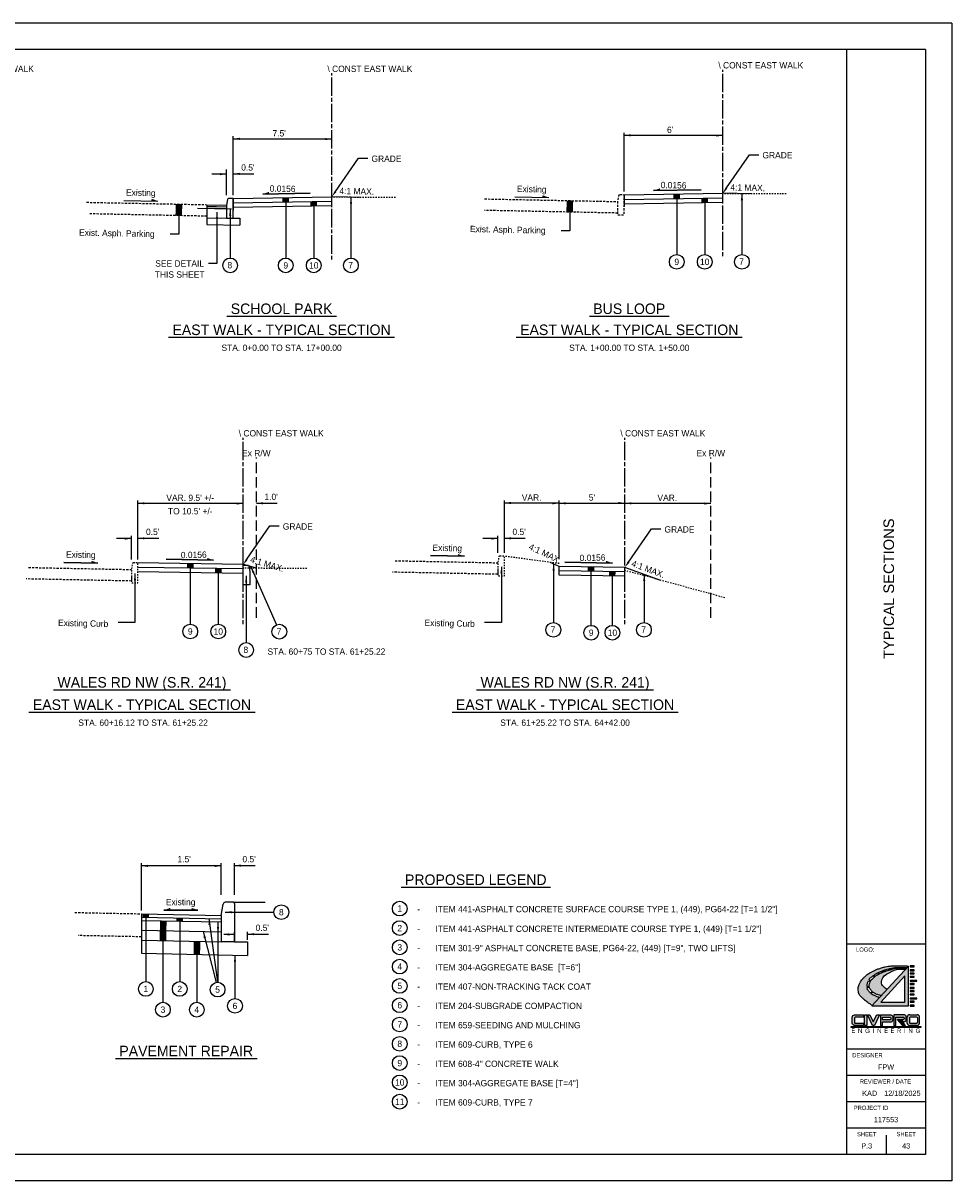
# Model space of a CAD drawing. Header units: feet. Extents: x 5 to 141, y 120 to 208.
# Tile 2 of 2: x 70 to 141, y 120 to 208. Entities that reach past the tile are written whole.
import ezdxf
from ezdxf.enums import TextEntityAlignment as Align

# ---------------------------------------------------------------- set-up
doc = ezdxf.new("R2010")
doc.units = ezdxf.units.FT
doc.header["$MEASUREMENT"] = 0
for name, pattern in [('CL', [2, 0.3, -0.15, 1.4, -0.15]), ('esmtgenex', [1.1, 0.8, -0.3]), ('OhDOT_USTN1', [0.055, 0.014, -0.041]), ('OhDOT_USTN2', [0.11, 0.069, -0.041]), ('OhDOT_USTN3', [0.22, 0.165, -0.055])]:
    doc.linetypes.add(name, pattern=pattern)
for name, color, linetype in [('CM_P_Finished_Grade_Seeded', 3, 'Continuous'), ('CM_P_Pavt_Base1', 1, 'Continuous'), ('GE_P_CL', 7, 'CL'), ('PV_X_Curb', 120, 'OhDOT_USTN1'), ('RW_X_Esmt_General', 6, 'esmtgenex'), ('SH_Border', 7, 'Continuous'), ('SH_Data', 7, 'Continuous'), ('SH_Text', 7, 'Continuous'), ('SHT_LOGO_BLACK', 7, 'Continuous'), ('SHT_LOGO_BLUE', 160, 'Continuous'), ('SHT_LOGO_GREY', 9, 'Continuous'), ('TX_P_Misc', 7, 'Continuous'), ('XS_X_Ground_Line', 3, 'OhDOT_USTN2'), ('XS_X_Pavt', 133, 'OhDOT_USTN3')]:
    doc.layers.add(name, color=color, linetype=linetype)
doc.styles.add('OHDOTSymbols', font='arial.ttf')
doc.styles.add('OWNER', font='GOTHIC.TTF', dxfattribs={"height": 0.104167})
doc.styles.add('Slanted-Normal', font='font31.shx', dxfattribs={"height": 0.12})
doc.styles.add('Straight-Normal', font='font30.shx', dxfattribs={"height": 0.1})
doc.styles.add('Straight-Sub Title', font='font30.shx', dxfattribs={"height": 0.17})

msp = doc.modelspace()

# ---------------------------------------------------------------- hatches: boundary and pattern name
at = {"layer": 'SHT_LOGO_BLACK', "linetype": 'Continuous'}
h = msp.add_hatch(color=256, dxfattribs=at)
h.dxf.hatch_style = 1
h.paths.add_polyline_path([(134.512, 134.164, -0.010054), (134.492, 134.182), (134.619, 134.316, 0.003974), (134.637, 134.301, 0.040776), (134.662, 134.283, 0.006066), (134.838, 134.18, 0.061249), (135.041, 134.096, 0.038297), (135.278, 134.049), (135.708, 134.514), (135.554, 134.606), (135.488, 134.689), (135.36, 134.809), (135.314, 134.892), (135.285, 134.979), (135.289, 135.087), (135.31, 135.232), (135.376, 135.381), (135.501, 135.53), (135.67, 135.662), (135.857, 135.77), (136.085, 135.89), (136.267, 135.969), (136.416, 136.014), (136.66, 136.056), (137.004, 136.056), (137.132, 136.053), (137.196, 136.122, -0.000418), (137.016, 136.123, -0.000949), (136.919, 136.124, -0.000351), (136.642, 136.126, 0.00107), (136.551, 136.127, 0.017555), (136.438, 136.124, 0.017743), (136.327, 136.113, 0.003592), (136.314, 136.111), (136.3, 136.173, -0.03869), (136.332, 136.175, -0.000239), (136.355, 136.175, 0.000026), (136.56, 136.175, 0.000048), (136.867, 136.175, 0.000037), (137.245, 136.176), (137.346, 136.285, 0.003624), (137.052, 136.301, 0.007413), (136.908, 136.306, 0.000904), (136.434, 136.313, 0.00451), (136.339, 136.314, 0.019073), (136.08, 136.303, 0.017331), (135.797, 136.27, 0.019514), (135.57, 136.227, 0.015338), (135.286, 136.152, 0.012204), (135.012, 136.063, 0.017423), (134.825, 135.99, 0.014015), (134.691, 135.928, 0.009535), (134.5, 135.827, 0.020378), (134.281, 135.695, 0.02598), (134.119, 135.576, 0.027565), (134.009, 135.475, 0.018891), (133.864, 135.314, 0.020789), (133.745, 135.16, 0.020828), (133.639, 134.997, 0.034599), (133.58, 134.877, 0.032145), (133.533, 134.741, 0.062269), (133.509, 134.566, 0.050433), (133.527, 134.348, 0.025118), (133.563, 134.198, 0.057831), (133.589, 134.137, 0.025804), (133.644, 134.051, 0.04348), (133.683, 134.006, 0.002738), (133.753, 133.937, 0.002118), (133.845, 133.85, 0.001598), (133.995, 133.709, 0.006576), (134.032, 133.675, 0.02396), (134.044, 133.666, 0.001113), (134.306, 133.476, 0.009085), (134.406, 133.407, 0.004888), (134.58, 133.294), (135.145, 133.904, -0.03184), (135.027, 133.921, -0.071165), (134.907, 133.964, -0.016789), (134.81, 134.019, 0.028454), (134.752, 134.05, 0.050722), (134.654, 134.085, -0.071433), (134.585, 134.112, -0.049376)])
h.paths.add_polyline_path([(134.455, 134.22, -0.010823), (134.437, 134.242, -0.001747), (134.383, 134.307, 0.001596), (134.325, 134.378, 0.003876), (134.268, 134.446, -0.006206), (134.232, 134.489, -0.097322), (134.215, 134.522, -0.038974), (134.195, 134.613, -0.011737), (134.191, 134.653), (134.361, 134.67, 0.028633), (134.385, 134.598, 0.056422), (134.417, 134.539, 0.018655), (134.467, 134.472, 0.019312), (134.521, 134.411, 0.013666), (134.577, 134.354, 0.001157), (134.582, 134.35)], flags=16)
h.paths.add_polyline_path([(134.348, 134.734), (134.188, 134.728, -0.015908), (134.189, 134.773, -0.022838), (134.199, 134.86, -0.018474), (134.22, 134.965, -0.026037), (134.251, 135.072, -0.016666), (134.288, 135.165), (134.443, 135.119, 0.001651), (134.435, 135.102, 0.015544), (134.394, 135.012, 0.016487), (134.362, 134.925, 0.075188), (134.343, 134.818, 0.042887)], flags=16)
h.paths.add_polyline_path([(134.471, 135.172), (134.317, 135.228, -0.024038), (134.362, 135.308, -0.06415), (134.406, 135.361, -0.021969), (134.469, 135.415, -0.008749), (134.634, 135.54, -0.000355), (134.649, 135.55), (134.736, 135.441, 0.002531), (134.655, 135.371, 0.006928), (134.536, 135.265, 0.028635), (134.508, 135.237, 0.053806), (134.493, 135.215, 0.004266)], flags=16)
h.paths.add_polyline_path([(134.766, 135.466), (134.679, 135.572, -0.00319), (134.807, 135.663, -0.013578), (134.863, 135.701, -0.029845), (134.978, 135.763, -0.004092), (135.018, 135.781), (135.08, 135.674, 0.013659), (134.936, 135.593, 0.029225), (134.845, 135.53, 0.009297), (134.786, 135.483, 0.000639)], flags=16)
h.paths.add_polyline_path([(135.114, 135.692), (135.053, 135.797, -0.011307), (135.166, 135.843, -0.010591), (135.257, 135.875, 0.011749), (135.339, 135.905, 0.016183), (135.393, 135.928), (135.43, 135.837, 0.017905), (135.297, 135.782, 0.011223)], flags=16)
h.paths.add_polyline_path([(135.463, 135.85), (135.428, 135.944, 0.010824), (135.462, 135.963, -0.05835), (135.543, 135.997, -0.01154), (135.633, 136.021, -0.00345), (135.813, 136.064), (135.844, 135.971, 0.012845), (135.671, 135.922, 0.008036), (135.561, 135.885, 0.004709)], flags=16)
h.paths.add_polyline_path([(135.882, 135.982), (135.855, 136.074, -0.000481), (135.974, 136.1, 0.000864), (136.029, 136.112, 0.00468), (136.115, 136.133, -0.004072), (136.213, 136.156, -0.008774), (136.26, 136.166), (136.275, 136.104, 0.005656), (136.253, 136.099, 0.0202), (136.183, 136.081, 0.019573), (136.093, 136.05, -0.017067), (135.989, 136.013, -0.007865)], flags=16)
h = msp.add_hatch(color=256, dxfattribs=at)
h.dxf.hatch_style = 1
h.paths.add_polyline_path([(137.472, 133.245), (137.778, 133.245), (137.778, 133.303), (137.472, 133.303)])
h.paths.add_polyline_path([(137.472, 133.607), (137.472, 133.548), (137.778, 133.548), (137.778, 133.607)])
h.paths.add_polyline_path([(137.961, 133.795), (137.961, 133.854), (137.472, 133.854), (137.467, 133.795)])
h.paths.add_polyline_path([(137.472, 134.157), (137.472, 134.098), (137.778, 134.098), (137.778, 134.157)])
h.paths.add_polyline_path([(137.472, 134.344), (137.778, 134.344), (137.778, 134.402), (137.472, 134.402)])
h.paths.add_polyline_path([(137.472, 134.649), (137.472, 134.59), (137.778, 134.59), (137.778, 134.649)])
h.paths.add_polyline_path([(137.472, 134.953), (137.472, 134.894), (137.778, 134.894), (137.778, 134.953)])
h.paths.add_polyline_path([(137.961, 135.141), (137.961, 135.2), (137.472, 135.2), (137.467, 135.141)])
h.paths.add_polyline_path([(137.778, 135.445), (137.778, 135.504), (137.472, 135.504), (137.472, 135.445)])
h.paths.add_polyline_path([(137.472, 135.748), (137.472, 135.69), (137.778, 135.69), (137.778, 135.748)])
h.paths.add_polyline_path([(137.778, 135.935), (137.778, 135.994), (137.472, 135.994), (137.472, 135.935)])
h.paths.add_polyline_path([(137.778, 136.238), (137.778, 136.297), (137.472, 136.297), (137.472, 136.238)])
at = {"layer": 'SHT_LOGO_BLUE'}
h = msp.add_hatch(color=256, dxfattribs=at)
h.dxf.hatch_style = 1
h.paths.add_polyline_path([(133.228, 132.337, -0.44246), (133.288, 132.403), (133.92, 132.403), (133.92, 132.574), (133.244, 132.574, 0.436831), (133.059, 132.403), (133.059, 131.946, 0.355742), (133.28, 131.766), (133.911, 131.766), (133.911, 131.935), (133.296, 131.935, -0.466077), (133.228, 131.992)])
h.paths.add_polyline_path([(134.159, 132.577), (133.985, 132.577), (133.985, 131.763), (134.159, 131.769)])
h.paths.add_polyline_path([(134.599, 131.767), (134.746, 131.767), (135.127, 132.577), (134.938, 132.577), (134.664, 132.038), (134.405, 132.575), (134.211, 132.575)])
h.paths.add_polyline_path([(135.355, 132.035), (135.976, 132.035, 0.384335), (136.145, 132.186), (136.147, 132.435, 0.413942), (136.007, 132.575), (135.212, 132.575), (135.212, 131.764), (135.355, 131.764)])
h.paths.add_polyline_path([(135.363, 132.206), (135.363, 132.402), (135.941, 132.402, -0.363757), (135.994, 132.356, -0.087868), (135.994, 132.259, -0.553906), (135.936, 132.206)], flags=16)
h.paths.add_polyline_path([(136.968, 132.234), (136.791, 132.234), (136.941, 132.052), (137, 132.052, 0.37317), (137.171, 132.2), (137.171, 132.422, 0.37162), (137.04, 132.573), (136.217, 132.573), (136.217, 131.768), (136.386, 131.768), (136.386, 132.401), (136.949, 132.401, -0.38138), (136.998, 132.357), (136.998, 132.277, -0.307867)])
h.paths.add_polyline_path([(137.429, 132.574, 0.436831), (137.244, 132.403), (137.244, 131.946, 0.355742), (137.465, 131.766), (137.957, 131.766, 0.355742), (138.178, 131.946), (138.178, 132.403, 0.436831), (137.993, 132.574)])
h.paths.add_polyline_path([(137.949, 132.403, -0.386521), (138.009, 132.349), (138.009, 132.008, -0.436448), (137.947, 131.935), (137.481, 131.935, -0.466076), (137.413, 131.992), (137.413, 132.337, -0.44246), (137.473, 132.403)], flags=16)
h = msp.add_hatch(color=256, dxfattribs=at)
h.dxf.hatch_style = 1
h.paths.add_polyline_path([(136.737, 132.234), (136.619, 132.234), (137.013, 131.768), (137.11, 131.768)])
at = {"layer": 'SHT_LOGO_GREY'}
h = msp.add_hatch(color=256, dxfattribs=at)
h.dxf.hatch_style = 1
h.paths.add_polyline_path([(137.346, 136.285), (134.54, 133.251), (137.346, 133.251)])
h.paths.add_polyline_path([(135.234, 133.549), (137.048, 135.539), (137.048, 133.549)], flags=16)
h = msp.add_hatch(color=256, dxfattribs=at)
h.dxf.hatch_style = 1
h.paths.add_polyline_path([(136.604, 132.234), (136.486, 132.234), (136.879, 131.768), (136.977, 131.768)])

# ---------------------------------------------------------------- linework, layer by layer
for p, q in [((86.017, 194.63), (86.017, 193.755)), ((93.517, 194.421), (93.517, 194.755)), ((115.726, 194.898), (115.726, 194.023)), ((123.226, 194.69), (123.226, 195.023)), ((123.226, 194.357), (123.226, 194.69)), ((93.517, 194.088), (93.517, 194.421)), ((84.788, 189.694), (84.142, 189.694)), ((86.781, 166.468), (86.781, 166.802)), ((86.781, 166.135), (86.781, 166.468)), ((110.781, 166.327), (110.781, 166.66)), ((110.781, 165.993), (110.781, 166.327)), ((115.781, 166.249), (115.781, 166.582)), ((115.781, 165.915), (115.781, 166.249)), ((85.11, 140.136), (85.254, 140.996)), ((86.072, 141.136), (85.418, 141.136)), ((86.11, 141.036), (86.072, 141.136)), ((86.072, 141.136), (88.459, 141.136)), ((86.11, 141.036), (86.11, 138.135)), ((85.11, 140.136), (85.11, 139.136)), ((86.11, 138.135), (85.11, 138.135))]:
    msp.add_line(p, q)
at = {"flags": 128}
for points in [[(85.671, 194.63, 0.36663), (85.589, 194.56), (85.517, 194.13), (85.517, 193.13), (86.017, 193.13), (86.017, 194.63)], [(87.127, 166.768, -0.36663), (87.209, 166.698), (87.281, 166.268), (87.281, 165.268), (86.781, 165.268), (86.781, 166.768)]]:
    msp.add_lwpolyline(points, format="xyb", close=True, dxfattribs=at)
msp.add_arc((85.418, 140.969), 0.167, 90, 170.53771)
at = {"layer": 'CM_P_Finished_Grade_Seeded'}
for points in [[(95.735, 194.717), (93.517, 194.755)], [(125.443, 194.986), (123.226, 195.023)], [(87.781, 166.518), (86.793, 166.799)], [(110.781, 166.66), (110.107, 166.971)], [(118.505, 165.596), (115.781, 166.582)]]:
    msp.add_lwpolyline(points, dxfattribs=at)
at = {"layer": 'CM_P_Pavt_Base1'}
for p, q in [((86.036, 194.63), (93.517, 194.755)), ((115.726, 194.565), (123.226, 194.69)), ((115.745, 194.899), (123.226, 195.023)), ((84.017, 194.16), (85.517, 194.13)), ((84.017, 194.16), (84.017, 192.659)), ((84.017, 194.035), (85.514, 194.005)), ((84.017, 193.91), (85.512, 193.88)), ((85.517, 193.63), (85.517, 193.13)), ((86.017, 194.296), (93.517, 194.421)), ((86.017, 193.963), (93.517, 194.088)), ((115.726, 194.232), (123.226, 194.357)), ((84.017, 193.16), (85.517, 193.13)), ((86.017, 193.13), (86.517, 193.13)), ((86.517, 193.13), (86.517, 192.609)), ((84.017, 192.659), (86.517, 192.609)), ((86.781, 166.802), (78.781, 166.927)), ((86.781, 166.468), (78.781, 166.593)), ((115.781, 166.582), (110.781, 166.66)), ((115.781, 166.249), (110.781, 166.327)), ((86.781, 166.135), (78.781, 166.26)), ((115.781, 165.915), (110.781, 165.993)), ((79.047, 140.257), (85.11, 140.136)), ((79.047, 140.257), (79.047, 137.256)), ((79.047, 140.007), (85.105, 139.886)), ((79.047, 139.757), (85.1, 139.636)), ((85.11, 139.136), (85.11, 138.135)), ((79.047, 139.007), (85.11, 138.886)), ((79.047, 138.257), (85.11, 138.135)), ((86.11, 138.135), (87.11, 138.115)), ((87.11, 138.115), (87.11, 137.095)), ((79.047, 137.256), (87.11, 137.095))]:
    msp.add_line(p, q, dxfattribs=at)
at = {"layer": 'GE_P_CL'}
for p, q in [((123.226, 190.252), (123.226, 204.414)), ((93.517, 189.983), (93.517, 204.145)), ((86.781, 162.28), (86.781, 176.442)), ((115.781, 162.28), (115.781, 176.442))]:
    msp.add_line(p, q, dxfattribs=at)
at = {"layer": 'PV_X_Curb', "flags": 128}
for points in [[(106.282, 167.44, 0.36663), (106.2, 167.37), (106.128, 166.94), (106.128, 165.94), (106.628, 165.94), (106.628, 167.44)], [(78.434, 166.927, 0.36663), (78.352, 166.857), (78.281, 166.427), (78.281, 165.427), (78.781, 165.427), (78.781, 166.927)]]:
    msp.add_lwpolyline(points, format="xyb", close=True, dxfattribs=at)
at = {"layer": 'RW_X_Esmt_General'}
for p, q in [((87.781, 162.76), (87.781, 174.949)), ((122.317, 162.76), (122.317, 174.949))]:
    msp.add_line(p, q, dxfattribs=at)
at = {"layer": 'SH_Border'}
for p, q in [((140.631, 207.959), (4.631, 207.959)), ((140.631, 207.959), (140.631, 119.959)), ((138.631, 205.959), (6.631, 205.959)), ((132.631, 205.959), (132.631, 121.959)), ((138.631, 205.959), (138.631, 121.959)), ((138.631, 137.959), (132.631, 137.959)), ((138.631, 129.959), (132.631, 129.959)), ((138.631, 127.959), (132.631, 127.959)), ((138.631, 125.959), (132.631, 125.959)), ((138.631, 123.959), (132.631, 123.959)), ((135.631, 123.441), (135.631, 121.959)), ((138.631, 121.959), (6.631, 121.959)), ((140.631, 119.959), (4.631, 119.959))]:
    msp.add_line(p, q, dxfattribs=at)
at = {"layer": 'SHT_LOGO_BLACK'}
for p, q in [((134.649, 135.55, -3250.861), (134.736, 135.441, -3250.861)), ((134.679, 135.572, -3250.861), (134.766, 135.466, -3250.861)), ((135.018, 135.781, -3250.861), (135.08, 135.674, -3250.861)), ((135.053, 135.797, -3250.861), (135.114, 135.692, -3250.861))]:
    msp.add_line(p, q, dxfattribs=at)
for points in [[(134.58, 133.294, -0.004888), (134.406, 133.407, -0.009085), (134.306, 133.476, -0.001113), (134.044, 133.666, -0.02396), (134.032, 133.675, -0.006576), (133.995, 133.709, -0.001598), (133.845, 133.85, -0.002118), (133.753, 133.937, -0.002738), (133.683, 134.006, -0.04348), (133.644, 134.051, -0.025804), (133.589, 134.137, -0.057831), (133.563, 134.198, -0.025118), (133.527, 134.348, -0.050433), (133.509, 134.566, -0.062269), (133.533, 134.741, -0.032145), (133.58, 134.877, -0.034599), (133.639, 134.997, -0.020828), (133.745, 135.16, -0.020789), (133.864, 135.314, -0.018891), (134.009, 135.475, -0.027565), (134.119, 135.576, -0.02598), (134.281, 135.695, -0.020378), (134.5, 135.827, -0.009535), (134.691, 135.928, -0.014015), (134.825, 135.99, -0.017423), (135.012, 136.063, -0.012204), (135.286, 136.152, -0.015338), (135.57, 136.227, -0.019514), (135.797, 136.27, -0.017331), (136.08, 136.303, -0.019073), (136.339, 136.314, -0.00451), (136.434, 136.313, -0.000904), (136.908, 136.306, -0.007413), (137.052, 136.301, -0.003624), (137.346, 136.285)], [(134.317, 135.228, -0.024038), (134.362, 135.308, -0.06415), (134.406, 135.361, -0.021969), (134.469, 135.415, -0.008749), (134.634, 135.54, -0.000355), (134.649, 135.55, -0.013578)], [(134.679, 135.572, -0.00319), (134.807, 135.663, -0.013578), (134.863, 135.701, -0.029845), (134.978, 135.763, -0.004092), (135.018, 135.781, -0.010591)], [(134.766, 135.466, -0.000639), (134.786, 135.483, -0.009297), (134.845, 135.53, -0.029225), (134.936, 135.593, -0.013659), (135.08, 135.674, -0.011561)], [(135.053, 135.797, -0.011307), (135.166, 135.843, -0.010591), (135.257, 135.875, 0.011749), (135.339, 135.905, 0.016183), (135.393, 135.928, -0.05835)], [(135.114, 135.692, -0.011223), (135.297, 135.782, -0.017453), (135.426, 135.836, -0.000163), (135.43, 135.837, -0.008036)], [(135.428, 135.944, 0.010824), (135.462, 135.963, -0.05835), (135.543, 135.997, -0.01154), (135.633, 136.021, -0.00345), (135.813, 136.064, -0.000438)], [(135.463, 135.85, -0.004709), (135.561, 135.885, -0.008036), (135.671, 135.922, -0.011799), (135.829, 135.967, 0.001031), (135.844, 135.971, 0.017067)], [(135.855, 136.074, -0.0002), (135.866, 136.076, -0.000438), (135.974, 136.1, 0.000864), (136.029, 136.112, 0.00468), (136.115, 136.133, -0.004072), (136.213, 136.156, -0.008774), (136.26, 136.166, -0.040254)], [(135.882, 135.982, 0.007865), (135.989, 136.013, 0.017067), (136.093, 136.05, -0.019573), (136.183, 136.081, -0.0202), (136.253, 136.099, -0.005656), (136.275, 136.104, -0.017743)], [(136.3, 136.173, -0.03869), (136.332, 136.175, -0.000239), (136.355, 136.175, 0.000026), (136.56, 136.175, 0.000048), (136.867, 136.175, 0.000037), (137.245, 136.176)], [(136.314, 136.111, -0.003592), (136.327, 136.113, -0.017743), (136.438, 136.124, -0.017555), (136.551, 136.127, -0.00107), (136.642, 136.126, 0.000351), (136.919, 136.124, 0.000949), (137.016, 136.123, 0.000418), (137.196, 136.122)], [(134.188, 134.728, -0.015908), (134.189, 134.773, -0.022838), (134.199, 134.86, -0.018474), (134.22, 134.965, -0.026037), (134.251, 135.072, -0.016666), (134.288, 135.165, -0.03409)], [(134.455, 134.22, -0.010823), (134.437, 134.242, -0.001747), (134.383, 134.307, 0.001596), (134.325, 134.378, 0.003876), (134.268, 134.446, -0.006206), (134.232, 134.489, -0.097322), (134.215, 134.522, -0.038974), (134.195, 134.613, -0.011737), (134.191, 134.653, -0.026776)], [(134.348, 134.734, -0.042886), (134.343, 134.818, -0.075188), (134.362, 134.925, -0.016487), (134.394, 135.012, -0.015544), (134.435, 135.102, -0.001651), (134.443, 135.119, -0.053806)], [(134.582, 134.35, -0.001157), (134.577, 134.354, -0.013666), (134.521, 134.411, -0.019312), (134.467, 134.472, -0.018655), (134.417, 134.539, -0.056422), (134.385, 134.598, -0.028633), (134.361, 134.67, -0.064453)], [(134.471, 135.172, -0.004266), (134.493, 135.215, -0.053806), (134.508, 135.237, -0.028635), (134.536, 135.265, -0.006928), (134.655, 135.371, -0.002531), (134.736, 135.441, -0.009297)], [(135.145, 133.904, -0.03184), (135.027, 133.921, -0.071165), (134.907, 133.964, -0.016789), (134.81, 134.019, 0.028454), (134.752, 134.05, 0.050722), (134.654, 134.085, -0.071433), (134.585, 134.112, -0.049376), (134.512, 134.164, -0.010054), (134.492, 134.182, -0.001747)], [(135.278, 134.049, -0.038297), (135.041, 134.096, -0.061249), (134.838, 134.18, -0.006066), (134.662, 134.283, -0.040776), (134.637, 134.301, -0.003974), (134.619, 134.316, -0.013666)]]:
    msp.add_lwpolyline(points, format="xyb", dxfattribs=at)
at = {"layer": 'SHT_LOGO_BLACK', "elevation": -3250.861}
for points in [[(135.708, 134.514), (135.554, 134.606), (135.488, 134.689), (135.36, 134.809), (135.314, 134.892), (135.285, 134.979), (135.289, 135.087), (135.31, 135.232), (135.376, 135.381), (135.501, 135.53), (135.67, 135.662), (135.857, 135.77), (136.085, 135.89), (136.267, 135.969), (136.416, 136.014), (136.66, 136.056), (137.004, 136.056), (137.132, 136.053)], [(135.393, 135.928), (135.43, 135.837)], [(135.428, 135.944), (135.463, 135.85)], [(135.813, 136.064), (135.844, 135.971)], [(135.855, 136.074), (135.882, 135.982)], [(136.26, 136.166), (136.275, 136.104)], [(136.3, 136.173), (136.314, 136.111)], [(134.188, 134.728), (134.348, 134.734)], [(134.191, 134.653), (134.361, 134.67)], [(134.288, 135.165), (134.443, 135.119)], [(134.317, 135.228), (134.471, 135.172)], [(134.455, 134.22), (134.582, 134.35)], [(134.492, 134.182), (134.619, 134.316)]]:
    msp.add_lwpolyline(points, dxfattribs=at)
at = {"layer": 'SHT_LOGO_BLACK', "linetype": 'Continuous', "elevation": -3250.861}
for points in [[(137.472, 136.238), (137.778, 136.238), (137.778, 136.297), (137.472, 136.297)], [(137.472, 135.935), (137.778, 135.935), (137.778, 135.994), (137.472, 135.994)], [(137.472, 135.69), (137.778, 135.69), (137.778, 135.748), (137.472, 135.748)], [(137.467, 135.141), (137.961, 135.141), (137.961, 135.2), (137.472, 135.2)], [(137.472, 135.445), (137.778, 135.445), (137.778, 135.504), (137.472, 135.504)], [(137.472, 134.894), (137.778, 134.894), (137.778, 134.953), (137.472, 134.953)], [(137.472, 134.59), (137.778, 134.59), (137.778, 134.649), (137.472, 134.649)], [(137.467, 133.795), (137.961, 133.795), (137.961, 133.854), (137.472, 133.854)], [(137.472, 134.344), (137.778, 134.344), (137.778, 134.402), (137.472, 134.402)], [(137.472, 134.098), (137.778, 134.098), (137.778, 134.157), (137.472, 134.157)], [(137.472, 133.548), (137.778, 133.548), (137.778, 133.607), (137.472, 133.607)], [(137.472, 133.245), (137.778, 133.245), (137.778, 133.303), (137.472, 133.303)]]:
    msp.add_lwpolyline(points, close=True, dxfattribs=at)
at = {"layer": 'SHT_LOGO_BLACK'}
msp.add_lwpolyline([(132.962, 131.645), (138.298, 131.645), (138.298, 131.669), (132.964, 131.669)], close=True, dxfattribs=at)
at = {"layer": 'SHT_LOGO_BLUE'}
for p, q in [((137.244, 131.946), (137.244, 132.403)), ((137.413, 132.349), (137.413, 131.992)), ((137.429, 132.574), (137.993, 132.574)), ((137.949, 132.403), (137.473, 132.403)), ((138.009, 132.349), (138.009, 131.992)), ((138.178, 131.946), (138.178, 132.403)), ((137.957, 131.766), (137.465, 131.766)), ((137.481, 131.935), (137.941, 131.935))]:
    msp.add_line(p, q, dxfattribs=at)
for points in [[(133.296, 131.935), (133.911, 131.935), (133.911, 131.766), (133.28, 131.766, -0.355742), (133.059, 131.946), (133.059, 132.403, -0.436831), (133.244, 132.574), (133.92, 132.574), (133.92, 132.403), (133.288, 132.403, 0.386521), (133.228, 132.349), (133.228, 131.992, 0.466077), (133.296, 131.935, -0.087106)], [(135.212, 132.575), (136.007, 132.575, -0.413942), (136.147, 132.435), (136.145, 132.186)], [(135.936, 132.206), (135.363, 132.206), (135.363, 132.402), (135.941, 132.402, -0.363757), (135.994, 132.356, -0.087868), (135.994, 132.259, -0.553906), (135.936, 132.206, 0.590972)], [(136.217, 131.768), (136.386, 131.768), (136.386, 132.401), (136.949, 132.401, -0.38138), (136.998, 132.357), (136.998, 132.277, -0.307867), (136.968, 132.234), (136.791, 132.234), (136.941, 132.052), (137, 132.052, 0.37317), (137.171, 132.2), (137.171, 132.422, 0.37162), (137.04, 132.573), (136.217, 132.573), (136.217, 131.768)]]:
    msp.add_lwpolyline(points, format="xyb", dxfattribs=at)
for points in [[(133.985, 131.763), (133.985, 132.577), (134.159, 132.577), (134.159, 131.769)], [(134.211, 132.575), (134.405, 132.575), (134.664, 132.038), (134.938, 132.577), (135.127, 132.577), (134.746, 131.767), (134.599, 131.767)]]:
    msp.add_lwpolyline(points, close=True, dxfattribs=at)
for points in [[(135.212, 132.575), (135.212, 131.764), (135.355, 131.764), (135.355, 132.035), (135.976, 132.035)], [(136.737, 132.234), (136.619, 132.234), (137.013, 131.768), (137.11, 131.768), (136.737, 132.234)]]:
    msp.add_lwpolyline(points, dxfattribs=at)
for centre, radius, start, end in [((135.976, 132.204), 0.169, 270, 354.09413), ((137.416, 132.403), 0.172, 85.61121, 180), ((137.473, 132.343), 0.0602, 90, 174.53019), ((137.949, 132.343), 0.0602, 5.46981, 90), ((138.006, 132.403), 0.172, 360, 94.38879), ((137.465, 131.991), 0.225, 191.66957, 270), ((137.471, 131.992), 0.058, 180, 279.95648), ((137.944, 132), 0.0653, 267.17931, 352.86421), ((137.957, 131.991), 0.225, 270, 348.33043)]:
    msp.add_arc(centre, radius, start, end, dxfattribs=at)
at = {"layer": 'SHT_LOGO_GREY', "elevation": -3250.861}
msp.add_lwpolyline([(134.54, 133.251), (137.346, 133.251), (137.346, 136.285), (134.54, 133.251)], dxfattribs=at)
msp.add_lwpolyline([(135.234, 133.549), (137.048, 133.549), (137.048, 135.539)], close=True, dxfattribs=at)
at = {"layer": 'SHT_LOGO_GREY'}
msp.add_lwpolyline([(136.604, 132.234), (136.486, 132.234), (136.879, 131.768), (136.977, 131.768), (136.604, 132.234)], dxfattribs=at)
at = {"layer": 'TX_P_Misc'}
for p, q in [((86.017, 194.885), (86.017, 199.365)), ((93.517, 199.145), (86.017, 199.145)), ((115.726, 195.153), (115.726, 199.634)), ((123.226, 199.414), (115.726, 199.414)), ((93.8, 195.167), (95.539, 197.693)), ((95.539, 197.693), (96.259, 197.693)), ((123.509, 195.435), (125.248, 197.961)), ((125.248, 197.961), (125.968, 197.961)), ((85.517, 196.482), (84.388, 196.482)), ((85.517, 194.885), (85.517, 196.824)), ((87.599, 196.482), (86.017, 196.482)), ((77.712, 194.487), (80.302, 194.435)), ((88.261, 194.96), (91.868, 195.032)), ((91.868, 195.032), (88.261, 194.96)), ((94.97, 194.731), (94.97, 190.106)), ((107.421, 194.755), (110.011, 194.703)), ((117.97, 195.229), (121.577, 195.301)), ((121.577, 195.301), (117.97, 195.229)), ((119.726, 194.628), (119.725, 190.375)), ((124.679, 195), (124.678, 190.375)), ((85.902, 193.824), (83.312, 193.875)), ((85.791, 193.821), (85.791, 190.106)), ((90.017, 194.359), (90.017, 190.106)), ((92.144, 194.065), (92.144, 190.106)), ((121.853, 194.334), (121.852, 190.375)), ((81.884, 193.327), (81.884, 191.915)), ((84.788, 193.589), (84.788, 189.694)), ((111.593, 193.596), (111.593, 192.184)), ((81.884, 191.915), (81.228, 191.915)), ((111.593, 192.184), (110.936, 192.184)), ((78.781, 167.182), (78.781, 171.662)), ((106.628, 167.695), (106.628, 171.662)), ((110.781, 167.202), (110.781, 171.682)), ((86.781, 171.442), (78.781, 171.442)), ((89.363, 171.442), (87.781, 171.442)), ((110.781, 171.462), (106.628, 171.462)), ((110.781, 171.462), (115.781, 171.462)), ((122.317, 171.442), (115.781, 171.442)), ((78.281, 167.182), (78.281, 168.986)), ((87.064, 167.214), (88.803, 169.74)), ((88.803, 169.74), (89.523, 169.74)), ((106.128, 167.695), (106.128, 168.986)), ((116.064, 166.994), (117.803, 169.52)), ((117.803, 169.52), (118.523, 169.52)), ((78.281, 168.779), (77.151, 168.779)), ((80.363, 168.779), (78.781, 168.779)), ((106.128, 168.779), (104.999, 168.779)), ((108.21, 168.779), (106.628, 168.779)), ((84.536, 167.132), (80.929, 167.204)), ((80.929, 167.204), (84.536, 167.132)), ((103.592, 167.43), (101.002, 167.482)), ((101.002, 167.482), (103.592, 167.43)), ((75.744, 166.917), (73.154, 166.969)), ((73.154, 166.969), (75.744, 166.917)), ((82.761, 166.531), (82.761, 162.278)), ((87.365, 166.637), (89.319, 162.223)), ((106.402, 166.631), (106.402, 162.403)), ((110.368, 166.85), (110.368, 162.403)), ((114.841, 166.912), (111.234, 166.985)), ((111.234, 166.985), (114.841, 166.912)), ((78.554, 166.118), (78.554, 162.403)), ((84.889, 166.165), (84.888, 162.278)), ((87.007, 165.959), (87.007, 160.868)), ((113.205, 166.311), (113.205, 162.183)), ((114.82, 165.93), (114.819, 162.183)), ((117.253, 166.049), (117.253, 162.403)), ((78.554, 162.403), (77.276, 162.403)), ((106.402, 162.403), (105.123, 162.403)), ((79.047, 140.498), (79.047, 144.106)), ((85.11, 143.9), (79.047, 143.9)), ((85.11, 141.697), (85.11, 144.106)), ((86.11, 141.697), (86.11, 144.108)), ((87.692, 143.9), (86.11, 143.9)), ((79.382, 140.125), (79.382, 135.107)), ((83.344, 140.54), (80.753, 140.54)), ((80.753, 140.54), (83.344, 140.54)), ((85.403, 140.38), (89.118, 140.38)), ((81.956, 139.699), (81.956, 135.107)), ((84.158, 139.903), (84.816, 135.053)), ((84.865, 139.633), (84.865, 135.053)), ((80.68, 138.224), (80.68, 133.529)), ((83.748, 138.91), (84.733, 135.045)), ((86.11, 138.687), (85.319, 138.687)), ((86.11, 138.135), (86.11, 138.894)), ((87.11, 138.276), (87.11, 138.896)), ((88.692, 138.687), (87.11, 138.687)), ((83.255, 137.172), (83.255, 133.529)), ((86.156, 137.114), (86.156, 133.819))]:
    msp.add_line(p, q, dxfattribs=at)
at = {"layer": 'TX_P_Misc', "const_width": 0.5}
for points in [[(90.017, 194.359), (90.01, 194.692)], [(92.144, 194.065), (92.137, 194.399)], [(111.593, 193.596), (111.608, 194.471)], [(119.726, 194.628), (119.719, 194.961)], [(121.853, 194.334), (121.846, 194.667)], [(81.884, 193.327), (81.9, 194.202)], [(82.761, 166.531), (82.754, 166.864)], [(84.889, 166.165), (84.894, 166.498)], [(113.205, 166.311), (113.21, 166.645)], [(114.82, 165.93), (114.825, 166.264)], [(79.379, 140), (79.384, 140.25)], [(80.68, 138.224), (80.71, 139.724)], [(81.956, 139.699), (81.961, 139.949)], [(83.255, 137.172), (83.275, 138.172)]]:
    msp.add_lwpolyline(points, dxfattribs=at)
at = {"layer": 'TX_P_Misc'}
for centre in [(85.791, 189.546), (90.017, 189.546), (92.144, 189.546), (94.97, 189.546), (119.725, 189.815), (121.852, 189.815), (124.678, 189.815), (82.761, 161.718), (84.888, 161.718), (89.528, 161.703), (110.349, 161.843), (113.224, 161.624), (114.838, 161.624), (117.233, 161.843), (87.007, 160.308), (89.678, 140.38), (98.678, 140.655), (98.678, 139.175), (98.678, 137.708), (98.678, 136.242), (79.382, 134.547), (81.957, 134.547), (84.834, 134.494), (98.678, 134.775), (86.156, 133.259), (98.678, 133.308), (80.681, 132.969), (83.255, 132.969), (98.678, 131.842), (98.678, 130.375), (98.678, 128.908), (98.678, 127.442), (98.678, 125.975)]:
    msp.add_circle(centre, 0.56, dxfattribs=at)
for points in [[(86.517, 199.082), (86.517, 199.249), (86.017, 199.165)], [(93.017, 199.062), (93.017, 199.229), (93.517, 199.145)], [(116.226, 199.351), (116.226, 199.517), (115.726, 199.434)], [(122.726, 199.331), (122.726, 199.497), (123.226, 199.414)], [(85.017, 196.398), (85.017, 196.565), (85.517, 196.482)], [(86.517, 196.418), (86.517, 196.585), (86.017, 196.502)], [(118.446, 195.403), (118.477, 195.239), (117.97, 195.229)], [(123.578, 195.388), (123.44, 195.483), (123.226, 195.023)], [(79.826, 194.609), (79.796, 194.445), (80.302, 194.435)], [(88.738, 195.134), (88.768, 194.97), (88.261, 194.96)], [(93.869, 195.119), (93.732, 195.214), (93.517, 194.755)], [(95.053, 194.231), (94.887, 194.231), (94.97, 194.731)], [(109.535, 194.877), (109.504, 194.714), (110.011, 194.703)], [(124.762, 194.5), (124.595, 194.5), (124.679, 195)], [(85.874, 193.321), (85.707, 193.321), (85.791, 193.821)], [(84.872, 193.089), (84.705, 193.089), (84.788, 193.589)], [(79.281, 171.379), (79.281, 171.546), (78.781, 171.462)], [(86.281, 171.359), (86.281, 171.526), (86.781, 171.442)], [(88.281, 171.379), (88.281, 171.546), (87.781, 171.462)], [(107.128, 171.399), (107.128, 171.566), (106.628, 171.482)], [(110.281, 171.379), (110.281, 171.546), (110.781, 171.462)], [(111.281, 171.379), (111.281, 171.546), (110.781, 171.462)], [(115.281, 171.399), (115.281, 171.566), (115.781, 171.482)], [(116.281, 171.379), (116.281, 171.546), (115.781, 171.462)], [(121.817, 171.359), (121.817, 171.526), (122.317, 171.442)], [(77.781, 168.695), (77.781, 168.862), (78.281, 168.779)], [(79.281, 168.715), (79.281, 168.882), (78.781, 168.799)], [(105.628, 168.695), (105.628, 168.862), (106.128, 168.779)], [(107.128, 168.715), (107.128, 168.882), (106.628, 168.799)], [(84.06, 167.306), (84.029, 167.142), (84.536, 167.132)], [(87.133, 167.166), (86.995, 167.261), (86.781, 166.802)], [(103.116, 167.604), (103.085, 167.441), (103.592, 167.43)], [(75.268, 167.091), (75.238, 166.928), (75.744, 166.917)], [(87.643, 166.213), (87.491, 166.146), (87.365, 166.637)], [(106.485, 166.131), (106.319, 166.131), (106.402, 166.631)], [(110.451, 166.35), (110.285, 166.35), (110.368, 166.85)], [(114.365, 167.086), (114.334, 166.923), (114.841, 166.912)], [(116.133, 166.947), (115.996, 167.041), (115.781, 166.582)], [(78.638, 165.618), (78.471, 165.618), (78.554, 166.118)], [(86.923, 165.459), (87.09, 165.459), (87.007, 165.959)], [(117.336, 165.549), (117.169, 165.549), (117.253, 166.049)], [(79.547, 143.816), (79.547, 143.983), (79.047, 143.9)], [(84.61, 143.816), (84.61, 143.983), (85.11, 143.9)], [(86.61, 143.836), (86.61, 144.003), (86.11, 143.92)], [(81.233, 140.704), (81.26, 140.54), (80.753, 140.54)], [(82.864, 140.704), (82.837, 140.54), (83.344, 140.54)], [(85.903, 140.296), (85.903, 140.463), (85.403, 140.38)], [(84.143, 139.397), (84.308, 139.419), (84.158, 139.903)], [(84.782, 139.133), (84.949, 139.133), (84.865, 139.633)], [(83.791, 138.405), (83.953, 138.446), (83.748, 138.91)], [(85.61, 138.604), (85.61, 138.771), (86.11, 138.687)], [(87.61, 138.624), (87.61, 138.791), (87.11, 138.707)], [(86.073, 136.614), (86.239, 136.614), (86.156, 137.114)]]:
    msp.add_solid(points, dxfattribs=at)
at = {"layer": 'XS_X_Ground_Line'}
for p, q in [((98.342, 194.714), (93.517, 194.721)), ((128.05, 194.982), (123.226, 194.989)), ((110.781, 166.88), (106.628, 167.44)), ((91.618, 166.513), (86.793, 166.52)), ((123.378, 164.281), (115.781, 166.358))]:
    msp.add_line(p, q, dxfattribs=at)
at = {"layer": 'XS_X_Pavt'}
for p, q in [((105.126, 194.6), (115.226, 194.398)), ((74.883, 194.342), (84.017, 194.16)), ((85.517, 193.63), (85.517, 193.255)), ((115.226, 193.523), (105.13, 193.725)), ((115.226, 193.898), (115.226, 193.523)), ((84.017, 193.285), (75.121, 193.463)), ((70.477, 166.583), (78.281, 166.427)), ((98.324, 167.096), (106.128, 166.94)), ((106.128, 166.44), (106.128, 166.065)), ((78.281, 165.552), (70.287, 165.711)), ((78.281, 165.927), (78.281, 165.552)), ((106.128, 166.065), (98.134, 166.224)), ((73.984, 140.358), (79.047, 140.257)), ((79.047, 138.507), (74.232, 138.603))]:
    msp.add_line(p, q, dxfattribs=at)
at = {"layer": 'XS_X_Pavt', "flags": 128}
msp.add_lwpolyline([(115.38, 194.898, 0.36663), (115.297, 194.829), (115.226, 194.398), (115.226, 193.398), (115.726, 193.398), (115.726, 194.898)], format="xyb", close=True, dxfattribs=at)

# ---------------------------------------------------------------- texts
at = {"layer": 'SH_Data', "style": 'OWNER'}
for s, p in [('%%U SCHOOL PARK ', (89.698, 186.249)), ('%%U BUS LOOP ', (116.118, 186.249)), ('%%U EAST WALK - TYPICAL SECTION ', (89.698, 184.65)), ('%%U EAST WALK - TYPICAL SECTION ', (116.118, 184.65)), ('%%U WALES RD NW (S.R. 241) ', (79.089, 157.751)), ('%%U WALES RD NW (S.R. 241) ', (111.239, 157.751)), ('%%U EAST WALK - TYPICAL SECTION ', (79.089, 156.151)), ('%%U EAST WALK - TYPICAL SECTION ', (111.239, 156.151)), ('%%U PROPOSED LEGEND %%U', (104.455, 142.848)), ('%%U PAVEMENT REPAIR ', (82.452, 129.828))]:
    msp.add_text(s, height=0.8, dxfattribs=at).set_placement(p, align=Align.MIDDLE)
at = {"layer": 'SH_Data', "color": 7, "linetype": 'Continuous', "style": 'Straight-Normal'}
msp.add_text('LOGO:', height=0.32, rotation=0, dxfattribs=at).set_placement((134.05, 137.7), align=Align.TOP_CENTER)
for s, p in [('DESIGNER', (134.217, 129.509)), ('REVIEWER / DATE', (135.587, 127.509)), ('PROJECT ID', (134.492, 125.509)), ('SHEET', (134.161, 123.509)), ('SHEET', (137.161, 123.509))]:
    msp.add_text(s, height=0.32, rotation=0, dxfattribs=at).set_placement(p, align=Align.MIDDLE_CENTER)
at = {"layer": 'SH_Data', "linetype": 'Continuous', "style": 'Straight-Sub Title'}
for s, p in [('FPW', (135.631, 128.616)), ('117553', (135.631, 124.616)), ('P.3', (134.161, 122.616)), ('43', (137.161, 122.616))]:
    msp.add_text(s, height=0.4, rotation=0, dxfattribs=at).set_placement(p, align=Align.MIDDLE_CENTER)
for s, p in [('KAD', (134.388, 126.616)), ('12/18/2025', (136.871, 126.616))]:
    msp.add_text(s, height=0.4, dxfattribs=at).set_placement(p, align=Align.MIDDLE_CENTER)
at = {"layer": 'SH_Text', "linetype": 'Continuous', "style": 'OHDOTSymbols'}
msp.add_text('TYPICAL SECTIONS', height=0.8, rotation=90, dxfattribs=at).set_placement((135.838, 164.969, -452.742), align=Align.MIDDLE_CENTER)
at = {"layer": 'SHT_LOGO_BLACK', "linetype": 'Continuous', "style": 'OHDOTSymbols'}
for s, width, p in [('E', 0.7, (133.146, 131.369, 10.403)), ('N', 0.8, (133.664, 131.369, 10.403)), ('G', 0.8, (134.226, 131.369, 10.403)), ('I', 0.7, (134.685, 131.369, 10.403)), ('N', 0.8, (135.117, 131.369, 10.403)), ('E', 0.7, (135.642, 131.369, 10.403)), ('E', 0.7, (136.117, 131.369, 10.403)), ('R', 0.7, (136.623, 131.369, 10.403)), ('I', 0.7, (137.063, 131.369, 10.403)), ('N', 0.8, (137.496, 131.369, 10.403)), ('G', 0.8, (138.059, 131.369, 10.403))]:
    msp.add_text(s, height=0.341, rotation=360, dxfattribs=dict(at, width=width)).set_placement(p, align=Align.MIDDLE_CENTER)
at = {"layer": 'TX_P_Misc', "style": 'Slanted-Normal'}
for s, p in [('\\ CONST EAST WALK', (64.419, 204.246)), ('\\ CONST EAST WALK', (93.179, 204.246)), ('\\ CONST EAST WALK', (122.888, 204.515)), ('GRADE', (126.237, 197.681)), ('GRADE', (96.529, 197.412)), ('\\ CONST EAST WALK', (86.442, 176.543)), ('\\ CONST EAST WALK', (115.443, 176.543)), ('GRADE', (89.792, 169.459)), ('GRADE', (118.793, 169.239)), ('ITEM 441-ASPHALT CONCRETE SURFACE COURSE TYPE 1, (449), PG64-22 [T=1 1/2"]', (101.395, 140.375)), ('-', (100.004, 140.375)), ('-', (100.004, 138.895)), ('ITEM 441-ASPHALT CONCRETE INTERMEDIATE COURSE TYPE 1, (449) [T=1 1/2"]', (101.395, 138.882)), ('-', (100.004, 137.428)), ('ITEM 301-9" ASPHALT CONCRETE BASE, PG64-22, (449) [T=9", TWO LIFTS]', (101.395, 137.415)), ('ITEM 304-AGGREGATE BASE  [T=6"]', (101.395, 135.949)), ('-', (100.004, 135.962)), ('-', (100.004, 134.495)), ('ITEM 407-NON-TRACKING TACK COAT', (101.395, 134.482)), ('-', (100.004, 133.028)), ('ITEM 204-SUBGRADE COMPACTION', (101.395, 133.015)), ('ITEM 659-SEEDING AND MULCHING', (101.395, 131.549)), ('-', (100.004, 131.562)), ('-', (100.004, 130.095)), ('ITEM 609-CURB, TYPE 6 ', (101.395, 130.082)), ('-', (100.004, 128.628)), ('ITEM 608-4" CONCRETE WALK', (101.395, 128.615)), ('ITEM 304-AGGREGATE BASE [T=4"]', (101.395, 127.149)), ('-', (100.004, 127.162)), ('-', (100.004, 125.695)), ('ITEM 609-CURB, TYPE 7 ', (101.395, 125.682))]:
    msp.add_text(s, height=0.48, dxfattribs=at).set_placement(p)
for s, p in [("7.5'", (89.517, 199.345)), ("6'", (119.226, 199.614)), ("0.5'", (87.138, 196.754)), ('Ex R/W', (87.781, 175.036)), ('Ex R/W', (122.317, 175.036)), ("VAR. 9.5' +/-", (82.758, 171.642)), ("1.0'", (88.901, 171.714)), ('VAR.', (108.7, 171.662)), ("5'", (113.281, 171.662)), ('VAR.', (119.009, 171.642)), ("TO 10.5' +/-", (82.758, 170.618)), ("0.5'", (79.901, 169.05)), ("0.5'", (107.749, 169.05)), ("1.5'", (82.297, 144.171)), ("0.5'", (87.231, 144.171)), ("0.5'", (88.231, 138.959))]:
    msp.add_text(s, height=0.48, dxfattribs=at).set_placement(p, align=Align.CENTER)
for s, rotation, p in [('0.0156', 358.85424, (89.771, 195.133)), ('4:1 MAX.', 358.77323, (95.406, 194.943)), ('Existing', 358.85424, (108.704, 195.1)), ('0.0156', 358.85424, (119.48, 195.402)), ('4:1 MAX.', 358.77323, (125.114, 195.212)), ('Existing', 358.85424, (78.996, 194.832)), ('Exist. Asph. Parking', 358.85424, (77.175, 191.751)), ('Exist. Asph. Parking', 358.85424, (106.884, 192.02)), ('Existing', 358.85424, (102.285, 167.827)), ('4:1 MAX.', 334.59883, (109.623, 167.426)), ('Existing', 358.85424, (74.438, 167.314)), ('0.0156', 1.14576, (83.027, 167.305)), ('4:1 MAX.', 343.24594, (88.538, 166.608)), ('0.0156', 1.14576, (113.332, 167.086)), ('4:1 MAX.', 339.44524, (117.47, 166.231)), ('Existing Curb', 358.85424, (74.617, 162.099)), ('Existing Curb', 358.85424, (102.465, 162.099)), ('Existing', 360, (82.03, 140.911))]:
    msp.add_text(s, height=0.48, rotation=rotation, dxfattribs=at).set_placement(p, align=Align.CENTER)
for s, p in [('9', (119.725, 189.815)), ('10', (121.852, 189.815)), ('7', (124.652, 189.831)), ('SEE DETAIL', (81.953, 189.691)), ('8', (85.764, 189.562)), ('9', (90.017, 189.546)), ('10', (92.144, 189.546)), ('7', (94.943, 189.562)), ('THIS SHEET', (81.953, 188.853)), ('STA. 0+0.00 TO STA. 17+00.00', (89.698, 183.285)), ('STA. 1+00.00 TO STA. 1+50.00', (116.118, 183.285)), ('9', (82.761, 161.718)), ('10', (84.888, 161.718)), ('7', (89.502, 161.719)), ('7', (110.322, 161.859)), ('9', (113.224, 161.624)), ('10', (114.838, 161.624)), ('7', (117.207, 161.859)), ('8', (86.981, 160.324)), ('STA. 60+75 TO STA. 61+25.22', (93.106, 160.19)), ('STA. 60+16.12 TO STA. 61+25.22', (79.173, 154.786)), ('STA. 61+25.22 TO STA. 64+42.00', (111.239, 154.786)), ('1', (98.678, 140.655)), ('8', (89.678, 140.38)), ('2', (98.678, 139.175)), ('3', (98.678, 137.708)), ('4', (98.678, 136.242)), ('1', (79.382, 134.547)), ('2', (81.957, 134.547)), ('5', (84.834, 134.494)), ('5', (98.678, 134.775)), ('3', (80.681, 132.969)), ('4', (83.255, 132.969)), ('6', (86.156, 133.259)), ('6', (98.678, 133.308)), ('7', (98.678, 131.842)), ('8', (98.678, 130.375)), ('9', (98.678, 128.908)), ('10', (98.678, 127.442)), ('11', (98.678, 125.975))]:
    msp.add_text(s, height=0.48, dxfattribs=at).set_placement(p, align=Align.MIDDLE)

doc.saveas('drawing.dxf')
